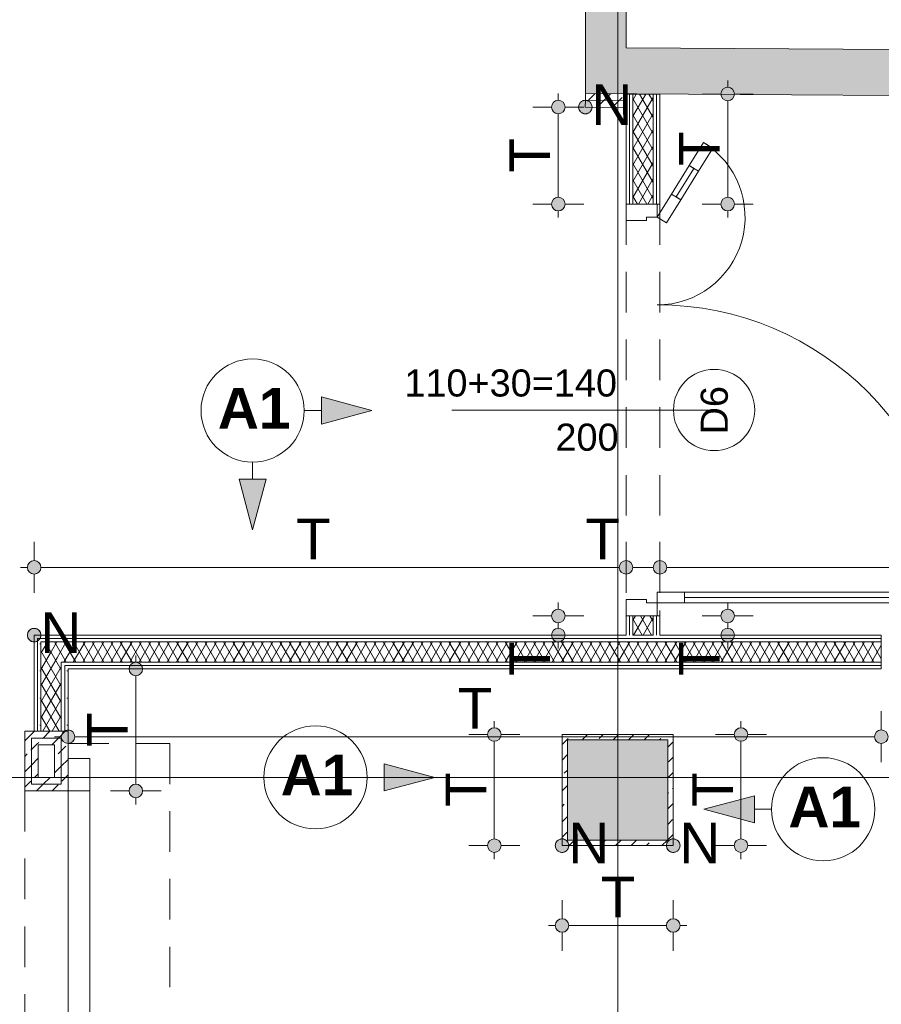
# Paper-space layout 'A-44 WYKOŃCZENIA ŚCIAN - PIĘTRO -1' of a CAD drawing. Header units: millimetres. Extents: x 0 to 594, y 0 to 297.
# Tile 8 of 16: x 260 to 291, y 150 to 187. Entities that reach past the tile are written whole.
import ezdxf
from ezdxf.xclip import XClip

# ---------------------------------------------------------------- set-up
doc = ezdxf.new("R2010")
doc.units = ezdxf.units.MM
doc.header["$MEASUREMENT"] = 0
doc.header["$XCLIPFRAME"] = 0
for name, pattern in [('DASHDOTX2', [1000, 500, -250, 0, -250]), ('Przer. długie kreski', [2.5, 1.5, -1]), ('PRZERYWANA_DU_A', [550, 350, -200])]:
    doc.linetypes.add(name, pattern=pattern)
for name, color, linetype in [('A__OKŁADZINY ŚCIAN', 7, 'Continuous'), ('A_podrys', 7, 'Continuous'), ('A_ściany', 7, 'Continuous'), ('A_ściany proj', 7, 'Continuous'), ('AR P NAROŻNIKI', 7, 'Continuous')]:
    doc.layers.add(name, color=color, linetype=linetype)
for name, color, linetype, lineweight in [('A__OKŁADZINY ŚCIAN_Nr_pióra__1', 7, 'Continuous', 20), ('A_ściany proj_Nr_pióra__1', 7, 'Continuous', 20), ('A_ściany proj_Nr_pióra__2', 8, 'Continuous', 13), ('A_ściany_Nr_pióra__1', 7, 'Continuous', 20), ('AR P NAROŻNIKI_Nr_pióra__1', 7, 'Continuous', 20), ('AR P NAROŻNIKI_Nr_pióra__2', 8, 'Continuous', 13), ('Drzwi Archicad_Nr_pióra__3', 252, 'Continuous', 13), ('Znaczniki drzwi Archicada_Nr_pióra__3', 252, 'Continuous', 13)]:
    doc.layers.add(name, color=color, linetype=linetype, lineweight=lineweight)
for name, color, linetype, lineweight, true_color in [('A__OKŁADZINY ŚCIAN_Nr_pióra__7', 7, 'Continuous', 18, 0x171717), ('A_osie_Nr_pióra__16', 7, 'Continuous', 5, 0x0f0f0f), ('A_stolarka_Nr_pióra__8', 7, 'Continuous', 13, 0x4c4c4c), ('A_ściany proj_Nr_pióra__10', 7, 'Continuous', 13, 0x4b4b4b), ('A_ściany proj_Nr_pióra__21', 7, 'Continuous', 5, 0xb0b0b0), ('A_ściany proj_Nr_pióra__8', 7, 'Continuous', 13, 0x4c4c4c), ('AR P NAROŻNIKI_Nr_pióra__7', 7, 'Continuous', 18, 0x171717)]:
    doc.layers.add(name, color=color, linetype=linetype, lineweight=lineweight, true_color=true_color)
doc.styles.add('STYL_AUTOMATYCZNY_1', font='arial.ttf')
doc.styles.add('STYL_AUTOMATYCZNY_3', font='arial.ttf')
doc.styles.add('STYL_AUTOMATYCZNY_4', font='arial.ttf')
doc.styles.add('STYL_AUTOMATYCZNY_5', font='arial.ttf')
pattern_1 = [(0, (-1493.6565, -286.4806), (0, 1), [0, -1])]
pattern_2 = [(60, (-1493.65654, -286.4806), (-0.25980762, 0.15), []), (120, (-1493.65654, -286.4806), (0.25980762, 0.15), [])]
pattern_3 = [(45, (-1493.65654, -286.4806), (-0.57024626, 0.57024626), []), (45, (-1493.0863, -286.4806), (-0.57024626, 0.57024626), [0.40323, -0.20161])]

# ---------------------------------------------------------------- blocks, each defined once
blk = doc.blocks.new('Rysunek_1_1', base_point=(-1493.657, -286.481))
at = {"layer": 'A__OKŁADZINY ŚCIAN', "linetype": 'Continuous', "lineweight": 0, "true_color": 0x171717}
for points in [[(285.45, 183.816), (285.47, 183.721), (285.524, 183.64), (285.605, 183.585), (285.7, 183.566), (285.796, 183.585), (285.877, 183.64), (285.931, 183.721), (285.95, 183.816), (285.931, 183.912), (285.877, 183.993), (285.796, 184.047), (285.7, 184.066), (285.605, 184.047), (285.524, 183.993), (285.47, 183.912)], [(279.2, 183.334), (279.22, 183.238), (279.274, 183.157), (279.355, 183.103), (279.45, 183.084), (279.546, 183.103), (279.627, 183.157), (279.681, 183.238), (279.7, 183.334), (279.681, 183.429), (279.627, 183.51), (279.546, 183.564), (279.45, 183.584), (279.355, 183.564), (279.274, 183.51), (279.22, 183.429)], [(279.2, 179.753), (279.22, 179.658), (279.274, 179.577), (279.355, 179.522), (279.45, 179.503), (279.546, 179.522), (279.627, 179.577), (279.681, 179.658), (279.7, 179.753), (279.681, 179.849), (279.627, 179.93), (279.546, 179.984), (279.45, 180.003), (279.355, 179.984), (279.274, 179.93), (279.22, 179.849)], [(285.45, 179.753), (285.47, 179.658), (285.524, 179.577), (285.605, 179.522), (285.7, 179.503), (285.796, 179.522), (285.877, 179.577), (285.931, 179.658), (285.95, 179.753), (285.931, 179.849), (285.877, 179.93), (285.796, 179.984), (285.7, 180.003), (285.605, 179.984), (285.524, 179.93), (285.47, 179.849)], [(259.866, 166.344), (259.885, 166.249), (259.939, 166.167), (260.02, 166.113), (260.116, 166.094), (260.211, 166.113), (260.292, 166.167), (260.347, 166.249), (260.366, 166.344), (260.347, 166.44), (260.292, 166.521), (260.211, 166.575), (260.116, 166.594), (260.02, 166.575), (259.939, 166.521), (259.885, 166.44)], [(281.7, 166.344), (281.72, 166.249), (281.774, 166.167), (281.855, 166.113), (281.95, 166.094), (282.046, 166.113), (282.127, 166.167), (282.181, 166.249), (282.2, 166.344), (282.181, 166.44), (282.127, 166.521), (282.046, 166.575), (281.95, 166.594), (281.855, 166.575), (281.774, 166.521), (281.72, 166.44)], [(282.95, 166.344), (282.97, 166.249), (283.024, 166.167), (283.105, 166.113), (283.2, 166.094), (283.296, 166.113), (283.377, 166.167), (283.431, 166.249), (283.45, 166.344), (283.431, 166.44), (283.377, 166.521), (283.296, 166.575), (283.2, 166.594), (283.105, 166.575), (283.024, 166.521), (282.97, 166.44)], [(279.2, 164.553), (279.22, 164.458), (279.274, 164.377), (279.355, 164.322), (279.45, 164.303), (279.546, 164.322), (279.627, 164.377), (279.681, 164.458), (279.7, 164.553), (279.681, 164.649), (279.627, 164.73), (279.546, 164.784), (279.45, 164.803), (279.355, 164.784), (279.274, 164.73), (279.22, 164.649)], [(285.45, 164.553), (285.47, 164.458), (285.524, 164.377), (285.605, 164.322), (285.7, 164.303), (285.796, 164.322), (285.877, 164.377), (285.931, 164.458), (285.95, 164.553), (285.931, 164.649), (285.877, 164.73), (285.796, 164.784), (285.7, 164.803), (285.605, 164.784), (285.524, 164.73), (285.47, 164.649)], [(279.2, 163.844), (279.22, 163.749), (279.274, 163.667), (279.355, 163.613), (279.45, 163.594), (279.546, 163.613), (279.627, 163.667), (279.681, 163.749), (279.7, 163.844), (279.681, 163.94), (279.627, 164.021), (279.546, 164.075), (279.45, 164.094), (279.355, 164.075), (279.274, 164.021), (279.22, 163.94)], [(285.45, 163.844), (285.47, 163.749), (285.524, 163.667), (285.605, 163.613), (285.7, 163.594), (285.796, 163.613), (285.877, 163.667), (285.931, 163.749), (285.95, 163.844), (285.931, 163.94), (285.877, 164.021), (285.796, 164.075), (285.7, 164.094), (285.605, 164.075), (285.524, 164.021), (285.47, 163.94)], [(263.616, 162.594), (263.635, 162.499), (263.689, 162.417), (263.77, 162.363), (263.866, 162.344), (263.961, 162.363), (264.042, 162.417), (264.097, 162.499), (264.116, 162.594), (264.097, 162.69), (264.042, 162.771), (263.961, 162.825), (263.866, 162.844), (263.77, 162.825), (263.689, 162.771), (263.635, 162.69)], [(261.116, 160.094), (261.135, 159.999), (261.189, 159.917), (261.27, 159.863), (261.366, 159.844), (261.461, 159.863), (261.542, 159.917), (261.597, 159.999), (261.616, 160.094), (261.597, 160.19), (261.542, 160.271), (261.461, 160.325), (261.366, 160.344), (261.27, 160.325), (261.189, 160.271), (261.135, 160.19)], [(276.84, 160.174), (276.86, 160.079), (276.914, 159.997), (276.995, 159.943), (277.09, 159.924), (277.186, 159.943), (277.267, 159.997), (277.321, 160.079), (277.34, 160.174), (277.321, 160.27), (277.267, 160.351), (277.186, 160.405), (277.09, 160.424), (276.995, 160.405), (276.914, 160.351), (276.86, 160.27)], [(285.94, 160.174), (285.96, 160.079), (286.014, 159.997), (286.095, 159.943), (286.19, 159.924), (286.286, 159.943), (286.367, 159.997), (286.421, 160.079), (286.44, 160.174), (286.421, 160.27), (286.367, 160.351), (286.286, 160.405), (286.19, 160.424), (286.095, 160.405), (286.014, 160.351), (285.96, 160.27)], [(291.115, 160.094), (291.134, 159.999), (291.189, 159.917), (291.27, 159.863), (291.365, 159.844), (291.461, 159.863), (291.542, 159.917), (291.596, 159.999), (291.615, 160.094), (291.596, 160.19), (291.542, 160.271), (291.461, 160.325), (291.365, 160.344), (291.27, 160.325), (291.189, 160.271), (291.134, 160.19)], [(263.616, 158.094), (263.635, 157.999), (263.689, 157.917), (263.77, 157.863), (263.866, 157.844), (263.961, 157.863), (264.042, 157.917), (264.097, 157.999), (264.116, 158.094), (264.097, 158.19), (264.042, 158.271), (263.961, 158.325), (263.866, 158.344), (263.77, 158.325), (263.689, 158.271), (263.635, 158.19)], [(276.84, 156.074), (276.86, 155.979), (276.914, 155.897), (276.995, 155.843), (277.09, 155.824), (277.186, 155.843), (277.267, 155.897), (277.321, 155.979), (277.34, 156.074), (277.321, 156.17), (277.267, 156.251), (277.186, 156.305), (277.09, 156.324), (276.995, 156.305), (276.914, 156.251), (276.86, 156.17)], [(285.94, 156.074), (285.96, 155.979), (286.014, 155.897), (286.095, 155.843), (286.19, 155.824), (286.286, 155.843), (286.367, 155.897), (286.421, 155.979), (286.44, 156.074), (286.421, 156.17), (286.367, 156.251), (286.286, 156.305), (286.19, 156.324), (286.095, 156.305), (286.014, 156.251), (285.96, 156.17)], [(279.34, 153.127), (279.36, 153.032), (279.414, 152.951), (279.495, 152.896), (279.59, 152.877), (279.686, 152.896), (279.767, 152.951), (279.821, 153.032), (279.84, 153.127), (279.821, 153.223), (279.767, 153.304), (279.686, 153.358), (279.59, 153.377), (279.495, 153.358), (279.414, 153.304), (279.36, 153.223)], [(283.44, 153.127), (283.46, 153.032), (283.514, 152.951), (283.595, 152.896), (283.69, 152.877), (283.786, 152.896), (283.867, 152.951), (283.921, 153.032), (283.94, 153.127), (283.921, 153.223), (283.867, 153.304), (283.786, 153.358), (283.69, 153.377), (283.595, 153.358), (283.514, 153.304), (283.46, 153.223)]]:
    blk.add_hatch(color=250, dxfattribs=at).paths.add_polyline_path(points)
at = {"layer": 'A__OKŁADZINY ŚCIAN', "linetype": 'Continuous', "lineweight": 0, "true_color": 0x000000}
for points in [[(272.577, 172.133), (270.711, 172.633), (270.711, 171.633)], [(268.174, 167.73), (268.674, 169.596), (267.674, 169.596)], [(274.896, 158.594), (273.03, 159.094), (273.03, 158.094)], [(284.82, 157.416), (286.686, 156.916), (286.686, 157.916)]]:
    blk.add_hatch(color=18, dxfattribs=at).paths.add_polyline_path(points)
at = {"layer": 'A_ściany', "linetype": 'Continuous', "lineweight": 0, "true_color": 0x000000}
for points in [[(281.95, 185.524), (281.95, 245.144), (280.45, 245.144), (280.45, 183.834)], [(280.45, 183.834), (333.981, 183.503), (333.992, 185.203), (281.95, 185.524)], [(279.79, 159.974), (279.79, 156.274), (283.49, 156.274), (283.49, 159.974)]]:
    blk.add_hatch(color=18, dxfattribs=at).paths.add_polyline_path(points)
at = {"layer": 'A_ściany proj', "linetype": 'Continuous', "lineweight": 0, "true_color": 0x4b4b4b}
h = blk.add_hatch(dxfattribs=at)
h.set_pattern_fill('FP_65_0001', color=251, style=0, pattern_type=2)
h.set_pattern_definition(pattern_3)
h.paths.add_polyline_path([(280.447, 183.334), (281.947, 183.324), (281.949, 183.574), (280.449, 183.584)])
h = blk.add_hatch(dxfattribs=at)
h.set_pattern_fill('FP_65_0001', color=251, style=0, pattern_type=2)
h.set_pattern_definition(pattern_3)
h.paths.add_polyline_path([(281.95, 183.824), (280.45, 183.834), (280.449, 183.584), (281.949, 183.574)])
at = {"layer": 'A_ściany proj', "linetype": 'Continuous', "lineweight": 13}
h = blk.add_hatch(dxfattribs=at)
h.set_pattern_fill('gypsum_0001', color=8, style=0, pattern_type=2)
h.set_pattern_definition(pattern_1)
h.paths.add_polyline_path([(281.95, 183.816), (281.95, 179.753), (282.075, 179.753), (282.075, 183.816)])
h = blk.add_hatch(dxfattribs=at)
h.set_pattern_fill('gypsum_0001', color=8, style=0, pattern_type=2)
h.set_pattern_definition(pattern_1)
h.paths.add_polyline_path([(282.2, 183.816), (282.075, 183.816), (282.075, 179.753), (282.2, 179.753)])
h = blk.add_hatch(dxfattribs=at)
h.set_pattern_fill('batt_insulation_0001', color=8, style=0, pattern_type=2)
h.set_pattern_definition(pattern_2)
h.paths.add_polyline_path([(282.95, 183.816), (282.2, 183.816), (282.2, 179.753), (282.95, 179.753)])
h = blk.add_hatch(dxfattribs=at)
h.set_pattern_fill('gypsum_0001', color=8, style=0, pattern_type=2)
h.set_pattern_definition(pattern_1)
h.paths.add_polyline_path([(282.95, 183.816), (282.95, 179.753), (283.075, 179.753), (283.075, 183.816)])
h = blk.add_hatch(dxfattribs=at)
h.set_pattern_fill('gypsum_0001', color=8, style=0, pattern_type=2)
h.set_pattern_definition(pattern_1)
h.paths.add_polyline_path([(283.075, 183.816), (283.075, 179.753), (283.2, 179.753), (283.2, 183.816)])
h = blk.add_hatch(dxfattribs=at)
h.set_pattern_fill('gypsum_0001', color=8, style=0, pattern_type=2)
h.set_pattern_definition(pattern_1)
h.paths.add_polyline_path([(281.95, 163.844), (282.075, 163.844), (282.075, 164.553), (281.95, 164.553)])
h = blk.add_hatch(dxfattribs=at)
h.set_pattern_fill('gypsum_0001', color=8, style=0, pattern_type=2)
h.set_pattern_definition(pattern_1)
h.paths.add_polyline_path([(282.075, 164.553), (282.075, 163.844), (282.2, 163.844), (282.2, 164.553)])
h = blk.add_hatch(dxfattribs=at)
h.set_pattern_fill('batt_insulation_0001', color=8, style=0, pattern_type=2)
h.set_pattern_definition(pattern_2)
h.paths.add_polyline_path([(282.2, 164.553), (282.2, 163.844), (282.95, 163.844), (282.95, 164.553)])
h = blk.add_hatch(dxfattribs=at)
h.set_pattern_fill('gypsum_0001', color=8, style=0, pattern_type=2)
h.set_pattern_definition(pattern_1)
h.paths.add_polyline_path([(282.95, 163.844), (283.075, 163.844), (283.075, 164.553), (282.95, 164.553)])
h = blk.add_hatch(dxfattribs=at)
h.set_pattern_fill('gypsum_0001', color=8, style=0, pattern_type=2)
h.set_pattern_definition(pattern_1)
h.paths.add_polyline_path([(283.075, 163.844), (283.2, 163.844), (283.2, 164.553), (283.075, 164.553)])
h = blk.add_hatch(dxfattribs=at)
h.set_pattern_fill('gypsum_0001', color=8, style=0, pattern_type=2)
h.set_pattern_definition(pattern_1)
h.paths.add_polyline_path([(291.365, 163.844), (260.116, 163.844), (260.241, 163.719), (291.365, 163.719)])
h = blk.add_hatch(dxfattribs=at)
h.set_pattern_fill('gypsum_0001', color=8, style=0, pattern_type=2)
h.set_pattern_definition(pattern_1)
h.paths.add_polyline_path([(260.116, 163.844), (260.116, 160.294), (260.241, 160.294), (260.241, 163.719)])
h = blk.add_hatch(dxfattribs=at)
h.set_pattern_fill('gypsum_0001', color=8, style=0, pattern_type=2)
h.set_pattern_definition(pattern_1)
h.paths.add_polyline_path([(291.365, 163.719), (260.241, 163.719), (260.366, 163.594), (291.365, 163.594)])
h = blk.add_hatch(dxfattribs=at)
h.set_pattern_fill('gypsum_0001', color=8, style=0, pattern_type=2)
h.set_pattern_definition(pattern_1)
h.paths.add_polyline_path([(260.241, 163.719), (260.241, 160.294), (260.366, 160.294), (260.366, 163.594)])
h = blk.add_hatch(dxfattribs=at)
h.set_pattern_fill('batt_insulation_0001', color=8, style=0, pattern_type=2)
h.set_pattern_definition(pattern_2)
h.paths.add_polyline_path([(291.365, 163.594), (260.366, 163.594), (261.116, 162.844), (291.365, 162.844)])
h = blk.add_hatch(dxfattribs=at)
h.set_pattern_fill('batt_insulation_0001', color=8, style=0, pattern_type=2)
h.set_pattern_definition(pattern_2)
h.paths.add_polyline_path([(260.366, 163.594), (260.366, 160.294), (261.116, 160.294), (261.116, 162.844)])
h = blk.add_hatch(dxfattribs=at)
h.set_pattern_fill('gypsum_0001', color=8, style=0, pattern_type=2)
h.set_pattern_definition(pattern_1)
h.paths.add_polyline_path([(261.241, 162.719), (291.365, 162.719), (291.365, 162.844), (261.116, 162.844)])
h = blk.add_hatch(dxfattribs=at)
h.set_pattern_fill('gypsum_0001', color=8, style=0, pattern_type=2)
h.set_pattern_definition(pattern_1)
h.paths.add_polyline_path([(261.241, 160.294), (261.241, 162.719), (261.116, 162.844), (261.116, 160.294)])
h = blk.add_hatch(dxfattribs=at)
h.set_pattern_fill('gypsum_0001', color=8, style=0, pattern_type=2)
h.set_pattern_definition(pattern_1)
h.paths.add_polyline_path([(261.366, 162.594), (291.365, 162.594), (291.365, 162.719), (261.241, 162.719)])
h = blk.add_hatch(dxfattribs=at)
h.set_pattern_fill('gypsum_0001', color=8, style=0, pattern_type=2)
h.set_pattern_definition(pattern_1)
h.paths.add_polyline_path([(261.366, 160.294), (261.366, 162.594), (261.241, 162.719), (261.241, 160.294)])
at = {"layer": 'A_ściany proj', "linetype": 'Continuous', "lineweight": 0, "true_color": 0x4b4b4b}
h = blk.add_hatch(dxfattribs=at)
h.set_pattern_fill('FP_65_0001', color=251, style=0, pattern_type=2)
h.set_pattern_definition(pattern_3)
h.paths.add_polyline_path([(261.366, 160.294), (259.766, 160.294), (260.016, 160.044), (261.116, 160.044)])
h = blk.add_hatch(dxfattribs=at)
h.set_pattern_fill('FP_65_0001', color=251, style=0, pattern_type=2)
h.set_pattern_definition(pattern_3)
h.paths.add_polyline_path([(259.766, 160.294), (259.766, 158.094), (260.016, 158.344), (260.016, 160.044)])
h = blk.add_hatch(dxfattribs=at)
h.set_pattern_fill('FP_65_0001', color=251, style=0, pattern_type=2)
h.set_pattern_definition(pattern_3)
h.paths.add_polyline_path([(261.366, 158.094), (261.366, 160.294), (261.116, 160.044), (261.116, 158.344)])
h = blk.add_hatch(dxfattribs=at)
h.set_pattern_fill('FP_65_0001', color=251, style=0, pattern_type=2)
h.set_pattern_definition(pattern_3)
h.paths.add_polyline_path([(260.266, 159.794), (260.866, 159.794), (261.116, 160.044), (260.016, 160.044)])
h = blk.add_hatch(dxfattribs=at)
h.set_pattern_fill('FP_65_0001', color=251, style=0, pattern_type=2)
h.set_pattern_definition(pattern_3)
h.paths.add_polyline_path([(260.266, 158.594), (260.266, 159.794), (260.016, 160.044), (260.016, 158.344)])
h = blk.add_hatch(dxfattribs=at)
h.set_pattern_fill('FP_65_0001', color=251, style=0, pattern_type=2)
h.set_pattern_definition(pattern_3)
h.paths.add_polyline_path([(260.866, 159.794), (260.866, 158.594), (261.116, 158.344), (261.116, 160.044)])
h = blk.add_hatch(dxfattribs=at)
h.set_pattern_fill('FP_65_0001', color=251, style=0, pattern_type=2)
h.set_pattern_definition(pattern_3)
h.paths.add_polyline_path([(283.69, 160.174), (279.59, 160.174), (279.79, 159.974), (283.49, 159.974)])
h = blk.add_hatch(dxfattribs=at)
h.set_pattern_fill('FP_65_0001', color=251, style=0, pattern_type=2)
h.set_pattern_definition(pattern_3)
h.paths.add_polyline_path([(279.59, 160.174), (279.59, 156.074), (279.79, 156.274), (279.79, 159.974)])
h = blk.add_hatch(dxfattribs=at)
h.set_pattern_fill('FP_65_0001', color=251, style=0, pattern_type=2)
h.set_pattern_definition(pattern_3)
h.paths.add_polyline_path([(283.69, 156.074), (283.69, 160.174), (283.49, 159.974), (283.49, 156.274)])
h = blk.add_hatch(dxfattribs=at)
h.set_pattern_fill('FP_65_0001', color=251, style=0, pattern_type=2)
h.set_pattern_definition(pattern_3)
h.paths.add_polyline_path([(260.866, 158.594), (260.266, 158.594), (260.016, 158.344), (261.116, 158.344)])
h = blk.add_hatch(dxfattribs=at)
h.set_pattern_fill('FP_65_0001', color=251, style=0, pattern_type=2)
h.set_pattern_definition(pattern_3)
h.paths.add_polyline_path([(259.766, 158.094), (261.366, 158.094), (261.116, 158.344), (260.016, 158.344)])
h = blk.add_hatch(dxfattribs=at)
h.set_pattern_fill('FP_65_0001', color=251, style=0, pattern_type=2)
h.set_pattern_definition(pattern_3)
h.paths.add_polyline_path([(279.59, 156.074), (283.69, 156.074), (283.49, 156.274), (279.79, 156.274)])
at = {"layer": 'AR P NAROŻNIKI', "linetype": 'Continuous', "lineweight": 0, "true_color": 0x171717}
for points in [[(280.697, 183.334, 1), (280.197, 183.334, 1)], [(260.366, 163.844, 1), (259.866, 163.844, 1)], [(279.84, 156.074, 1), (279.34, 156.074, 1)], [(283.94, 156.074, 1), (283.44, 156.074, 1)]]:
    blk.add_hatch(color=250, dxfattribs=at).paths.add_polyline_path(points)
at = {"layer": 'A__OKŁADZINY ŚCIAN_Nr_pióra__1', "color": 7, "linetype": 'Continuous', "lineweight": 20}
for p, q in [((270.711, 171.633), (270.711, 172.633)), ((272.577, 172.133), (270.711, 172.633)), ((270.077, 172.133), (270.711, 172.133)), ((272.577, 172.133), (270.711, 171.633)), ((268.174, 170.23), (268.174, 169.596)), ((267.674, 169.596), (268.674, 169.596)), ((268.174, 167.73), (267.674, 169.596)), ((268.174, 167.73), (268.674, 169.596)), ((273.03, 158.094), (273.03, 159.094)), ((274.896, 158.594), (273.03, 159.094)), ((272.396, 158.594), (273.03, 158.594)), ((274.896, 158.594), (273.03, 158.094)), ((284.82, 157.416), (286.686, 157.916)), ((286.686, 157.916), (286.686, 156.916)), ((284.82, 157.416), (286.686, 156.916)), ((287.32, 157.416), (286.686, 157.416))]:
    blk.add_line(p, q, dxfattribs=at)
for centre in [(268.174, 172.133), (270.493, 158.594), (289.222, 157.416)]:
    blk.add_circle(centre, 1.903, dxfattribs=at)
at = {"layer": 'A__OKŁADZINY ŚCIAN_Nr_pióra__7', "color": 250, "linetype": 'Continuous', "lineweight": 18, "true_color": 0x171717}
for p, q in [((285.7, 184.066), (285.7, 184.316)), ((279.45, 183.584), (279.45, 183.834)), ((285.45, 183.816), (284.763, 183.816)), ((285.7, 180.003), (285.7, 183.566)), ((286.638, 183.816), (285.95, 183.816)), ((279.2, 183.334), (278.513, 183.334)), ((280.388, 183.334), (279.7, 183.334)), ((279.45, 180.003), (279.45, 183.084)), ((279.2, 179.753), (278.513, 179.753)), ((280.388, 179.753), (279.7, 179.753)), ((285.45, 179.753), (284.763, 179.753)), ((286.638, 179.753), (285.95, 179.753)), ((279.45, 179.253), (279.45, 179.503)), ((285.7, 179.253), (285.7, 179.503)), ((260.116, 166.594), (260.116, 167.282)), ((281.95, 166.594), (281.95, 167.282)), ((283.2, 166.594), (283.2, 167.282)), ((259.616, 166.344), (259.866, 166.344)), ((260.116, 165.407), (260.116, 166.094)), ((260.366, 166.344), (281.7, 166.344)), ((281.95, 165.407), (281.95, 166.094)), ((282.2, 166.344), (282.95, 166.344)), ((283.2, 165.407), (283.2, 166.094)), ((283.45, 166.344), (322.695, 166.344)), ((279.45, 164.803), (279.45, 165.053)), ((285.7, 164.803), (285.7, 165.053)), ((279.2, 164.553), (278.513, 164.553)), ((279.45, 164.094), (279.45, 164.303)), ((280.388, 164.553), (279.7, 164.553)), ((285.45, 164.553), (284.763, 164.553)), ((285.7, 164.094), (285.7, 164.303)), ((286.638, 164.553), (285.95, 164.553)), ((279.2, 163.844), (278.513, 163.844)), ((279.45, 163.344), (279.45, 163.594)), ((280.388, 163.844), (279.7, 163.844)), ((285.45, 163.844), (284.763, 163.844)), ((285.7, 163.344), (285.7, 163.594)), ((286.638, 163.844), (285.95, 163.844)), ((263.866, 162.844), (263.866, 163.094)), ((263.616, 162.594), (262.928, 162.594)), ((264.803, 162.594), (264.116, 162.594)), ((263.866, 158.344), (263.866, 162.344)), ((261.366, 160.344), (261.366, 161.032)), ((291.365, 160.344), (291.365, 161.032)), ((277.09, 160.424), (277.09, 160.674)), ((286.19, 160.424), (286.19, 160.674)), ((260.866, 160.094), (261.116, 160.094)), ((261.616, 160.094), (291.115, 160.094)), ((276.84, 160.174), (276.153, 160.174)), ((277.09, 156.324), (277.09, 159.924)), ((278.028, 160.174), (277.34, 160.174)), ((285.94, 160.174), (285.253, 160.174)), ((286.19, 156.324), (286.19, 159.924)), ((287.128, 160.174), (286.44, 160.174)), ((261.366, 159.157), (261.366, 159.844)), ((291.365, 159.157), (291.365, 159.844)), ((263.616, 158.094), (262.928, 158.094)), ((264.803, 158.094), (264.116, 158.094)), ((263.866, 157.594), (263.866, 157.844)), ((276.84, 156.074), (276.153, 156.074)), ((278.028, 156.074), (277.34, 156.074)), ((285.94, 156.074), (285.253, 156.074)), ((287.128, 156.074), (286.44, 156.074)), ((277.09, 155.574), (277.09, 155.824)), ((286.19, 155.574), (286.19, 155.824)), ((279.59, 153.377), (279.59, 154.065)), ((283.69, 153.377), (283.69, 154.065)), ((279.09, 153.127), (279.34, 153.127)), ((279.84, 153.127), (283.44, 153.127)), ((283.94, 153.127), (284.19, 153.127)), ((279.59, 152.19), (279.59, 152.877)), ((283.69, 152.19), (283.69, 152.877))]:
    blk.add_line(p, q, dxfattribs=at)
for centre in [(285.7, 183.816), (279.45, 183.334), (279.45, 179.753), (285.7, 179.753), (260.116, 166.344), (281.95, 166.344), (283.2, 166.344), (279.45, 164.553), (285.7, 164.553), (279.45, 163.844), (285.7, 163.844), (263.866, 162.594), (261.366, 160.094), (277.09, 160.174), (286.19, 160.174), (291.365, 160.094), (263.866, 158.094), (277.09, 156.074), (286.19, 156.074), (279.59, 153.127), (283.69, 153.127)]:
    blk.add_circle(centre, 0.25, dxfattribs=at)
at = {"layer": 'A_osie_Nr_pióra__16', "color": 250, "linetype": 'DASHDOTX2', "lineweight": 5, "true_color": 0x0f0f0f}
for p, q in [((281.641, 242.052), (281.641, 92.594)), ((375.535, 158.594), (151.336, 158.594))]:
    blk.add_line(p, q, dxfattribs=at)
at = {"layer": 'A_stolarka_Nr_pióra__8', "color": 251, "linetype": 'Przer. długie kreski', "lineweight": 13, "true_color": 0x4c4c4c}
for p, q in [((261.366, 159.844), (265.116, 159.844)), ((265.116, 159.844), (265.116, 121.344))]:
    blk.add_line(p, q, dxfattribs=at)
at = {"layer": 'A_stolarka_Nr_pióra__8', "color": 251, "linetype": 'Continuous', "lineweight": 13, "true_color": 0x4c4c4c}
for p, q in [((261.366, 159.294), (261.366, 121.894)), ((261.366, 159.294), (262.166, 159.294)), ((262.166, 159.294), (262.166, 121.894)), ((261.366, 158.094), (262.166, 158.094))]:
    blk.add_line(p, q, dxfattribs=at)
at = {"layer": 'A_ściany proj_Nr_pióra__1', "color": 7, "linetype": 'Continuous', "lineweight": 20, "flags": 128}
for points in [[(281.95, 183.824), (280.45, 183.834)], [(281.95, 183.816), (281.95, 179.753)], [(283.2, 179.753), (283.2, 183.816)], [(280.447, 183.334), (281.947, 183.324)], [(281.95, 164.553), (281.95, 163.844)], [(283.2, 163.844), (283.2, 164.553)], [(281.95, 163.844), (260.116, 163.844)], [(260.116, 163.844), (260.116, 160.294)], [(282.95, 163.844), (282.2, 163.844)], [(291.365, 163.844), (283.2, 163.844)], [(261.366, 162.594), (291.365, 162.594)], [(261.366, 160.294), (261.366, 162.594)], [(261.366, 160.294), (259.766, 160.294)], [(259.766, 160.294), (259.766, 158.094)], [(261.366, 158.094), (261.366, 160.294)], [(283.69, 160.174), (279.59, 160.174)], [(279.59, 160.174), (279.59, 156.074)], [(279.79, 159.974), (283.49, 159.974)], [(279.79, 156.274), (279.79, 159.974)], [(283.49, 159.974), (283.49, 156.274)], [(283.69, 156.074), (283.69, 160.174)], [(260.266, 159.794), (260.866, 159.794)], [(260.266, 158.594), (260.266, 159.794)], [(260.866, 159.794), (260.866, 158.594)], [(260.866, 158.594), (260.266, 158.594)], [(259.766, 158.094), (261.366, 158.094)], [(283.49, 156.274), (279.79, 156.274)], [(279.59, 156.074), (283.69, 156.074)]]:
    blk.add_lwpolyline(points, dxfattribs=at)
at = {"layer": 'A_ściany proj_Nr_pióra__10', "color": 251, "linetype": 'Continuous', "lineweight": 13, "true_color": 0x4b4b4b}
for p, q in [((280.449, 183.584), (281.949, 183.574)), ((281.949, 183.574), (280.449, 183.584)), ((260.016, 160.044), (261.116, 160.044)), ((261.116, 160.044), (260.016, 160.044)), ((260.016, 158.344), (260.016, 160.044)), ((260.016, 160.044), (260.016, 158.344)), ((261.116, 160.044), (261.116, 158.344)), ((261.116, 158.344), (261.116, 160.044)), ((261.116, 158.344), (260.016, 158.344)), ((260.016, 158.344), (261.116, 158.344))]:
    blk.add_line(p, q, dxfattribs=at)
at = {"layer": 'A_ściany proj_Nr_pióra__2', "color": 8, "linetype": 'Continuous', "lineweight": 13, "flags": 128}
for points in [[(280.447, 183.334), (280.449, 183.584)], [(280.449, 183.584), (280.45, 183.834)], [(281.947, 183.324), (281.949, 183.574)], [(281.949, 183.574), (281.95, 183.824)]]:
    blk.add_lwpolyline(points, dxfattribs=at)
at = {"layer": 'A_ściany proj_Nr_pióra__21', "color": 253, "linetype": 'Continuous', "lineweight": 5, "true_color": 0xb0b0b0}
for p, q in [((282.075, 183.816), (282.075, 179.753)), ((282.2, 183.816), (282.2, 179.753)), ((282.95, 179.753), (282.95, 183.816)), ((283.075, 179.753), (283.075, 183.816)), ((281.95, 179.753), (282.075, 179.753)), ((282.075, 179.753), (282.2, 179.753)), ((282.2, 179.753), (282.95, 179.753)), ((282.95, 179.753), (283.075, 179.753)), ((283.075, 179.753), (283.1, 179.753)), ((283.1, 179.753), (283.2, 179.753)), ((281.95, 164.553), (282.075, 164.553)), ((282.075, 164.553), (282.075, 163.844)), ((282.075, 164.553), (282.2, 164.553)), ((282.2, 164.553), (282.2, 163.844)), ((282.2, 164.553), (282.95, 164.553)), ((282.95, 163.844), (282.95, 164.553)), ((282.95, 164.553), (283.075, 164.553)), ((283.075, 163.844), (283.075, 164.553)), ((283.075, 164.553), (283.1, 164.553)), ((283.1, 164.553), (283.2, 164.553)), ((291.365, 163.719), (260.241, 163.719)), ((260.241, 163.719), (260.241, 160.294)), ((291.365, 163.594), (260.366, 163.594)), ((260.366, 163.594), (260.366, 160.294)), ((261.116, 162.844), (291.365, 162.844)), ((261.116, 160.294), (261.116, 162.844)), ((261.241, 162.719), (291.365, 162.719)), ((261.241, 160.294), (261.241, 162.719)), ((260.116, 158.094), (260.241, 158.094)), ((260.241, 158.094), (260.366, 158.094)), ((260.366, 158.094), (261.116, 158.094)), ((261.116, 158.094), (261.241, 158.094)), ((261.241, 158.094), (261.366, 158.094))]:
    blk.add_line(p, q, dxfattribs=at)
at = {"layer": 'A_ściany proj_Nr_pióra__21', "color": 253, "linetype": 'Continuous', "lineweight": 5, "true_color": 0xb0b0b0, "flags": 128}
for points in [[(281.95, 183.816), (282.075, 183.816)], [(282.075, 183.816), (282.2, 183.816)], [(282.2, 183.816), (282.95, 183.816)], [(282.95, 183.816), (283.075, 183.816)], [(283.075, 183.816), (283.2, 183.816)], [(282.2, 163.844), (282.95, 163.844)], [(291.365, 163.844), (291.365, 163.719)], [(291.365, 163.719), (291.365, 163.594)], [(291.365, 163.594), (291.365, 162.844)], [(291.365, 162.844), (291.365, 162.719)], [(291.365, 162.719), (291.365, 162.594)], [(260.116, 160.294), (260.241, 160.294)], [(260.241, 160.294), (260.366, 160.294)], [(260.366, 160.294), (261.116, 160.294)], [(261.116, 160.294), (261.241, 160.294)], [(261.241, 160.294), (261.366, 160.294)]]:
    blk.add_lwpolyline(points, dxfattribs=at)
at = {"layer": 'A_ściany proj_Nr_pióra__8', "color": 251, "linetype": 'Przer. długie kreski', "lineweight": 13, "true_color": 0x4c4c4c}
blk.add_line((259.766, 158.094), (259.766, 123.094), dxfattribs=at)
at = {"layer": 'A_ściany_Nr_pióra__1', "color": 7, "linetype": 'Continuous', "lineweight": 20, "flags": 128}
for points in [[(280.45, 245.144), (280.45, 183.834)], [(281.95, 185.524), (281.95, 245.144)], [(333.992, 185.203), (281.95, 185.524)], [(280.45, 183.834), (291.85, 183.763)], [(279.79, 159.974), (279.79, 156.274)], [(283.49, 159.974), (279.79, 159.974)], [(283.49, 156.274), (283.49, 159.974)], [(279.79, 156.274), (283.49, 156.274)]]:
    blk.add_lwpolyline(points, dxfattribs=at)
at = {"layer": 'AR P NAROŻNIKI_Nr_pióra__1', "color": 7, "linetype": 'Continuous', "lineweight": 20}
for centre in [(280.447, 183.334), (260.116, 163.844), (279.59, 156.074), (283.69, 156.074)]:
    blk.add_circle(centre, 0.25, dxfattribs=at)
at = {"layer": 'AR P NAROŻNIKI_Nr_pióra__2', "color": 8, "linetype": 'PRZERYWANA_DU_A', "lineweight": 13, "flags": 128}
for points in [[(280.697, 183.334, 1), (280.197, 183.334, 1)], [(260.366, 163.844, 1), (259.866, 163.844, 1)], [(279.84, 156.074, 1), (279.34, 156.074, 1)], [(283.94, 156.074, 1), (283.44, 156.074, 1)]]:
    blk.add_lwpolyline(points, format="xyb", close=True, dxfattribs=at)
at = {"layer": 'Drzwi Archicad_Nr_pióra__3', "color": 252, "linetype": 'Continuous', "lineweight": 13}
for p, q in [((284.807, 182.027), (284.28, 181.177)), ((284.62, 180.967), (285.147, 181.817)), ((285.147, 181.817), (284.807, 182.027)), ((284.45, 181.072), (283.797, 180.018)), ((284.28, 181.177), (284.62, 180.967)), ((283.627, 180.123), (283.1, 179.273)), ((283.44, 179.063), (283.967, 179.913)), ((283.967, 179.913), (283.627, 180.123)), ((283.1, 179.753), (281.95, 179.753)), ((281.95, 179.753), (281.95, 179.153)), ((281.95, 179.753), (282.075, 179.753)), ((281.95, 179.753), (282.075, 179.753)), ((282.075, 179.753), (282.2, 179.753)), ((282.075, 179.753), (282.2, 179.753)), ((282.2, 179.753), (282.95, 179.753)), ((282.2, 179.753), (282.95, 179.753)), ((282.95, 179.753), (283.075, 179.753)), ((282.95, 179.753), (283.075, 179.753)), ((283.075, 179.753), (283.1, 179.753)), ((283.075, 179.753), (283.1, 179.753)), ((283.1, 179.273), (283.1, 179.753)), ((283.1, 179.753), (283.2, 179.753)), ((282.7, 179.153), (282.7, 179.273)), ((282.7, 179.273), (283.1, 179.273)), ((283.1, 179.273), (283.44, 179.063)), ((281.95, 179.153), (282.7, 179.153)), ((283.1, 165.433), (284.1, 165.433)), ((283.1, 165.033), (283.1, 165.433)), ((284.1, 165.433), (284.1, 165.033)), ((282.7, 165.153), (281.95, 165.153)), ((281.95, 165.153), (281.95, 164.553)), ((282.7, 165.033), (282.7, 165.153)), ((283.1, 165.033), (282.7, 165.033)), ((283.1, 164.553), (283.1, 165.033)), ((284.1, 165.033), (283.1, 165.033)), ((293.1, 165.233), (284.1, 165.233)), ((281.95, 164.553), (283.1, 164.553)), ((281.95, 164.553), (282.075, 164.553)), ((281.95, 164.553), (282.075, 164.553)), ((282.075, 164.553), (282.2, 164.553)), ((282.075, 164.553), (282.2, 164.553)), ((282.2, 164.553), (282.95, 164.553)), ((282.2, 164.553), (282.95, 164.553)), ((282.95, 164.553), (283.075, 164.553)), ((282.95, 164.553), (283.075, 164.553)), ((283.075, 164.553), (283.1, 164.553)), ((283.075, 164.553), (283.1, 164.553)), ((283.1, 164.553), (283.2, 164.553)), ((260.116, 158.094), (260.241, 158.094)), ((260.241, 158.094), (260.366, 158.094)), ((260.366, 158.094), (261.116, 158.094)), ((261.116, 158.094), (261.241, 158.094)), ((261.241, 158.094), (261.366, 158.094))]:
    blk.add_line(p, q, dxfattribs=at)
at = {"layer": 'Drzwi Archicad_Nr_pióra__3', "color": 252, "linetype": 'Przer. długie kreski', "lineweight": 13}
for p, q in [((281.95, 179.753), (281.95, 164.553)), ((283.2, 179.753), (283.2, 164.553))]:
    blk.add_line(p, q, dxfattribs=at)
at = {"layer": 'Drzwi Archicad_Nr_pióra__3', "color": 252, "linetype": 'Continuous', "lineweight": 13, "flags": 128}
for points in [[(284.28, 181.177), (283.627, 180.123), (283.797, 180.018), (284.45, 181.072)], [(284.45, 181.072), (283.797, 180.018), (283.967, 179.913), (284.62, 180.967)], [(293.1, 165.233), (284.1, 165.233), (284.1, 165.433), (293.1, 165.433)], [(293.1, 165.033), (284.1, 165.033), (284.1, 165.233), (293.1, 165.233)]]:
    blk.add_lwpolyline(points, close=True, dxfattribs=at)
at = {"layer": 'Drzwi Archicad_Nr_pióra__3', "color": 252, "linetype": 'Continuous', "lineweight": 13}
for centre, radius, start, end in [((283.1, 179.273), 3.24, 270, 58.2156), ((283.1, 165.033), 11, 0, 90)]:
    blk.add_arc(centre, radius, start, end, dxfattribs=at)
at = {"layer": 'Znaczniki drzwi Archicada_Nr_pióra__3', "color": 252, "linetype": 'Continuous', "lineweight": 13}
blk.add_line((285.2, 172.153), (275.517, 172.153), dxfattribs=at)
at = {"layer": 'Znaczniki drzwi Archicada_Nr_pióra__3', "color": 252, "linetype": 'Continuous', "lineweight": 13, "flags": 128}
blk.add_lwpolyline([(285.2, 170.653, 1), (285.2, 173.653, 1)], format="xyb", close=True, dxfattribs=at)
at = {"layer": 'A__OKŁADZINY ŚCIAN_Nr_pióra__1', "color": 7, "linetype": 'Continuous', "lineweight": 20, "char_height": 1.5, "attachment_point": 4, "style": 'STYL_AUTOMATYCZNY_3'}
for insert in [(266.892, 172.219), (269.211, 158.68), (287.94, 157.501)]:
    blk.add_mtext('\\A1;{\\pql;\\fArial|b1|i0|c238|p0;\\W1.000000;A1}', dxfattribs=dict(at, insert=insert))
at = {"layer": 'A__OKŁADZINY ŚCIAN_Nr_pióra__7', "color": 250, "linetype": 'Continuous', "lineweight": 18, "true_color": 0x171717, "char_height": 1.5, "width": 1.25659, "attachment_point": 7, "rotation": 90, "style": 'STYL_AUTOMATYCZNY_5'}
for insert in [(279.15, 180.915), (285.4, 181.157), (279.15, 162.338), (285.4, 162.338), (263.566, 159.716), (276.79, 157.496), (285.89, 157.496)]:
    blk.add_mtext('\\A1;{\\pql;\\fArial|b0|i0|c238|p0;\\W1.000000;T}', dxfattribs=dict(at, insert=insert))
at = {"layer": 'A__OKŁADZINY ŚCIAN_Nr_pióra__7', "color": 250, "linetype": 'Continuous', "lineweight": 18, "true_color": 0x171717, "char_height": 1.5, "width": 1.25659, "attachment_point": 7, "style": 'STYL_AUTOMATYCZNY_5'}
for insert in [(269.776, 166.644), (280.444, 166.644), (275.737, 160.394), (281.012, 153.427)]:
    blk.add_mtext('\\A1;{\\pql;\\fArial|b0|i0|c238|p0;\\W1.000000;T}', dxfattribs=dict(at, insert=insert))
at = {"layer": 'AR P NAROŻNIKI_Nr_pióra__7', "color": 250, "linetype": 'Continuous', "lineweight": 18, "true_color": 0x171717, "char_height": 1.5, "attachment_point": 4, "style": 'STYL_AUTOMATYCZNY_1'}
for insert in [(280.673, 183.425), (260.341, 163.936), (279.816, 156.166), (283.916, 156.166)]:
    blk.add_mtext('\\A1;{\\pql;\\fArial|b0|i0|c238|p0;\\W1.000000;N}', dxfattribs=dict(at, insert=insert))
at = {"layer": 'Znaczniki drzwi Archicada_Nr_pióra__3', "color": 252, "linetype": 'Continuous', "lineweight": 13, "char_height": 1, "attachment_point": 7, "style": 'STYL_AUTOMATYCZNY_4'}
for s, insert in [('\\A1;{\\pql;\\fArial CE|b0|i0|c238|p0;\\W1.000000;110+30=140}', (273.77, 172.636)), ('\\A1;{\\pql;\\fArial CE|b0|i0|c238|p0;\\W1.000000;200}', (279.345, 170.636))]:
    blk.add_mtext(s, dxfattribs=dict(at, insert=insert))
at = {"layer": 'Znaczniki drzwi Archicada_Nr_pióra__3', "color": 252, "linetype": 'Continuous', "lineweight": 13, "insert": (285.718, 171.251), "char_height": 1, "attachment_point": 7, "rotation": 90, "style": 'STYL_AUTOMATYCZNY_4'}
blk.add_mtext('\\A1;{\\pql;\\fArial CE|b0|i0|c238|p0;\\W1.000000;D6}', dxfattribs=at)

psp = doc.layouts.new('A-44 WYKOŃCZENIA ŚCIAN - PIĘTRO -1')

# ---------------------------------------------------------------- block references
at = {"layer": 'A_podrys', "color": 37, "linetype": 'Continuous', "lineweight": 5, "true_color": 0x656532}
ref = psp.add_blockref('Rysunek_1_1', (-1493.657, -286.481), dxfattribs=at)
XClip(ref).set_block_clipping_path([(125.084818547, 92.5942348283), (375.5347897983, 290.9937032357)])

doc.saveas('drawing.dxf')
